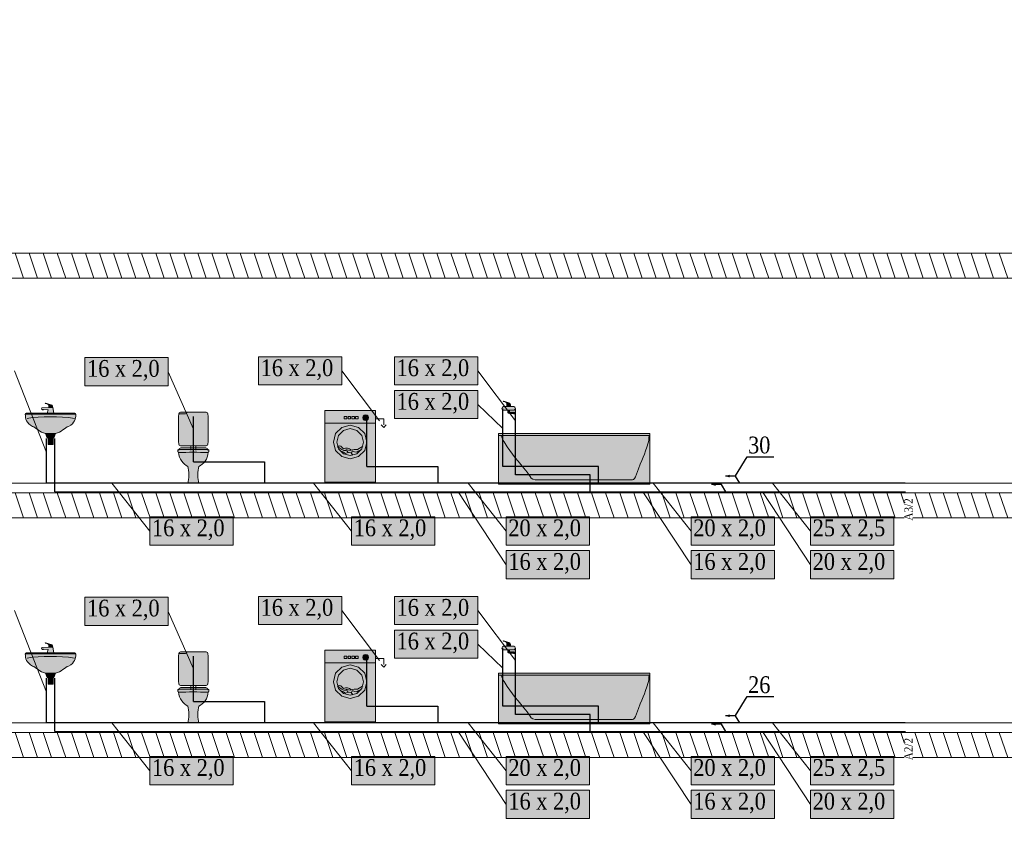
# Model space of a CAD drawing. Header units: millimetres. Extents: x -102560 to 77680, y 7163 to 33028.
# Tile 59 of 80: x -30324 to -18609, y 20602 to 30206. Entities that reach past the tile are written whole.
import ezdxf
from ezdxf import colors
from ezdxf.entities.mleader import LeaderData, LeaderLine
from ezdxf.enums import TextEntityAlignment as Align
from ezdxf.math import Vec2, Vec3

# ---------------------------------------------------------------- set-up
doc = ezdxf.new("R2010")
doc.units = ezdxf.units.MM
for name, color, linetype, lineweight, true_color in [('IS_Działka wody ciepłej', 1, 'Continuous', 30, 0xff0000), ('IS_Działka wody zimnej_etykieta', 7, 'Continuous', 0, 0x000000), ('IS_Konstrukcja (Rozwinięcie)', 7, 'Continuous', 9, 0x000000), ('IS_Odbiornik2', 7, 'Continuous', 0, 0x000000), ('IS_Pralka', 7, 'Continuous', 5, 0x000000), ('IS_Przybory sanitarne1', 7, 'Continuous', 0, 0x000000), ('IS_Umywalka', 7, 'Continuous', 5, 0x000000), ('IS_Wanna', 7, 'Continuous', 5, 0x000000)]:
    doc.layers.add(name, color=color, linetype=linetype, lineweight=lineweight, true_color=true_color)
for name, color, linetype, lineweight in [('IS_Działka wody zimnej', 5, 'Continuous', 30), ('RR_IWK_ciepla woda', 10, 'C.W.U.', 40), ('RR_IWK_opisy', 7, 'Continuous', 0)]:
    doc.layers.add(name, color=color, linetype=linetype, lineweight=lineweight)
doc.styles.add('Garamond_____', font='GARA.TTF')
doc.styles.add('RR', font='GARA.TTF', dxfattribs={"height": 200})
doc.styles.get("Standard").update_dxf_attribs({"font": 'arial.ttf'})
doc.linetypes.add('C.W.U.', pattern='A,16.8,-4.8,["C.W.U.",Standard,S=2.4,R=0,X=-2.4,Y=-1.2],-10.2', length=31.8)

# ---------------------------------------------------------------- blocks, each defined once
blk = doc.blocks.new('16_TypRysWodKan_PralkaAutomatycznaCzescKan_00000000-0000-0000-0000-000000000000_Normal')
at = {"layer": 'IS_Pralka', "lineweight": 50, "true_color": 0xffffff, "transparency": 33554687}
blk.add_hatch(color=7, dxfattribs=at).paths.add_polyline_path([(-0.3, 0.425), (-0.3, -0.425), (0.3, -0.425), (0.3, 0.425)])
h = blk.add_hatch(color=7, dxfattribs=at)
edge = h.paths.add_edge_path(flags=0)
edge.add_ellipse((-0.185, 0.34), major_axis=(0.035, 0), ratio=1, start_angle=0, end_angle=360)
h = blk.add_hatch(color=7, dxfattribs=at)
edge = h.paths.add_edge_path(flags=0)
edge.add_ellipse((0, 0.05), major_axis=(0.2, 0), ratio=1, start_angle=0, end_angle=360)
h = blk.add_hatch(color=7, dxfattribs=at)
edge = h.paths.add_edge_path(flags=0)
edge.add_ellipse((0, 0.05), major_axis=(0.16, 0), ratio=1, start_angle=0, end_angle=360)
at = {"layer": 'IS_Pralka', "lineweight": -2}
for points in [[(-0.3, 0.425), (0.3, 0.425), (0.3, -0.425), (-0.3, -0.425)], [(-0.095, 0.325), (-0.095, 0.355), (-0.065, 0.355), (-0.065, 0.325)], [(-0.05, 0.325), (-0.05, 0.355), (-0.02, 0.355), (-0.02, 0.325)], [(-0.005, 0.325), (-0.005, 0.355), (0.025, 0.355), (0.025, 0.325)], [(0.04, 0.325), (0.04, 0.355), (0.07, 0.355), (0.07, 0.325)]]:
    blk.add_lwpolyline(points, close=True, dxfattribs=at)
at = {"layer": 'IS_Pralka'}
for points in [[(-0.15, 0.34), (-0.155, 0.357), (-0.168, 0.37), (-0.185, 0.375), (-0.203, 0.37), (-0.215, 0.357), (-0.22, 0.34), (-0.215, 0.323), (-0.203, 0.31), (-0.185, 0.305), (-0.168, 0.31), (-0.155, 0.323)], [(0.2, 0.05), (0.173, 0.15), (0.1, 0.223), (0, 0.25), (-0.1, 0.223), (-0.173, 0.15), (-0.2, 0.05), (-0.173, -0.05), (-0.1, -0.123), (0, -0.15), (0.1, -0.123), (0.173, -0.05)], [(0.16, 0.05), (0.138, 0.13), (0.08, 0.188), (0, 0.21), (-0.08, 0.188), (-0.138, 0.13), (-0.16, 0.05), (-0.138, -0.03), (-0.08, -0.088), (0, -0.11), (0.08, -0.088), (0.138, -0.03)]]:
    blk.add_lwpolyline(points, close=True, dxfattribs=at)
at = {"layer": 'IS_Pralka', "lineweight": -2}
for points in [[(-0.43, 0.255), (-0.4, 0.225), (-0.37, 0.255)], [(-0.3, 0.325), (-0.4, 0.325), (-0.4, 0.255)]]:
    blk.add_lwpolyline(points, dxfattribs=at)
blk.add_polyline3d([(-0.3, 0.275, 0), (0.3, 0.275, 0)], dxfattribs=at)
for points, knots in [([(-0.15, 0), (-0.12, -0.015), (-0.095, -0.045), (-0.07, -0.04), (-0.04, -0.035), (-0.015, -0.045), (0, -0.05), (0.035, -0.05), (0.04, -0.03), (0.065, -0.05)], [0, 0, 0, 0, 1, 1, 1, 2, 2, 2, 3, 3, 3, 3]), ([(-0.015, -0.045), (0.01, -0.02), (0.05, -0.015), (0.08, -0.03), (0.1, -0.01), (0.12, 0.025), (0.15, -0.01)], [0, 0, 0, 0, 1, 1, 1, 2, 2, 2, 2]), ([(-0.015, -0.08), (-0.025, -0.035), (-0.045, -0.07), (-0.07, -0.07), (-0.095, -0.065), (-0.095, -0.05), (-0.13, -0.045)], [0, 0, 0, 0, 1, 1, 1, 2, 2, 2, 2]), ([(-0.03, -0.105), (-0.01, -0.055), (0.03, -0.075), (0.055, -0.085), (0.08, -0.08), (0.075, -0.065), (0.12, -0.055)], [0, 0, 0, 0, 1, 1, 1, 2, 2, 2, 2]), ([(0.025, -0.075), (0.035, -0.04), (0.07, -0.06), (0.1, -0.04), (0.115, -0.03), (0.13, -0.01), (0.15, -0.01)], [0, 0, 0, 0, 1, 1, 1, 2, 2, 2, 2])]:
    blk.add_open_spline(points, degree=3, knots=knots, dxfattribs=at)
blk = doc.blocks.new('16_TypRysWodKan_Wanna_00000000-0000-0000-0000-000000000000_Normal')
at = {"layer": 'IS_Wanna', "lineweight": 50, "true_color": 0xffffff, "transparency": 33554687}
blk.add_hatch(color=7, dxfattribs=at).paths.add_polyline_path([(-0.9, 0.3), (-0.9, -0.3), (0.9, -0.3), (0.9, 0.3)])
at = {"layer": 'IS_Wanna', "lineweight": -2}
blk.add_lwpolyline([(-0.9, 0.3), (0.9, 0.3), (0.9, -0.3), (-0.9, -0.3)], close=True, dxfattribs=at)
blk.add_polyline3d([(-0.9, 0.28, 0), (0.9, 0.28, 0)], dxfattribs=at)
blk.add_open_spline([(0.87, 0.28), (0.87, 0.255), (0.825, 0.19), (0.8, 0.145), (0.715, 0.015), (0.625, -0.065), (0.525, -0.21), (0.51, -0.24), (0.48, -0.25), (0.435, -0.25), (-0.025, -0.25), (-0.01, -0.25), (-0.695, -0.25), (-0.71, -0.25), (-0.725, -0.23), (-0.74, -0.18), (-0.81, 0.005), (-0.835, 0.045), (-0.88, 0.19), (-0.885, 0.205), (-0.89, 0.235), (-0.89, 0.28)], degree=3, knots=[0, 0, 0, 0, 1, 1, 1, 2, 2, 2, 3, 3, 3, 4, 4, 4, 5, 5, 5, 6, 6, 6, 7, 7, 7, 7], dxfattribs=at)
blk = doc.blocks.new('16_TypRysWodKan_BateriaCzerpalna_00000000-0000-0000-0000-000000000000_Normal')
at = {"layer": 'IS_Odbiornik2', "lineweight": 50, "true_color": 0xffffff, "transparency": 33554687}
h = blk.add_hatch(color=7, dxfattribs=at)
edge = h.paths.add_edge_path(flags=0)
edge.add_spline(control_points=[(-0.07977, -0.01), (-0.07977, -0.02), (-0.06977, -0.03), (-0.05977, -0.03), (-0.02977, -0.03), (0.03023, -0.03), (0.06023, -0.03), (0.07523, -0.03), (0.08023, -0.025), (0.08023, -0.01), (0.08023, 0.005), (0.07023, 0.01), (0.06023, 0.01), (0.02523, 0.01), (-0.02477, 0.01), (-0.05977, 0.01), (-0.06977, 0.01), (-0.07977, 0), (-0.07977, -0.01)], knot_values=[-6, -6, -6, -6, -5, -5, -5, -4, -4, -4, -3, -3, -3, -2, -2, -2, -1, -1, -1, 0, 0, 0, 0], weights=[1, 1, 1, 1, 1, 1, 1, 1, 1, 1, 1, 1, 1, 1, 1, 1, 1, 1, 1], degree=3, periodic=0)
h = blk.add_hatch(color=7, dxfattribs=at)
edge = h.paths.add_edge_path(flags=0)
edge.add_spline(control_points=[(-0.01977, 0.03), (0.00023, 0.03), (0.00023, 0.03), (0.02023, 0.03), (0.02023, 0.05), (0.02023, 0.05), (0.02523, 0.055), (0.03023, 0.06), (0.04023, 0.065), (0.06023, 0.07), (0.06523, 0.07), (0.06523, 0.075), (0.06023, 0.075), (0.05023, 0.075), (-0.00477, 0.055), (-0.01477, 0.05), (-0.01977, 0.045), (-0.01977, 0.04), (-0.01977, 0.03)], knot_values=[-6, -6, -6, -6, -5, -5, -5, -4, -4, -4, -3, -3, -3, -2, -2, -2, -1, -1, -1, 0, 0, 0, 0], weights=[1, 1, 1, 1, 1, 1, 1, 1, 1, 1, 1, 1, 1, 1, 1, 1, 1, 1, 1], degree=3, periodic=0)
for points in [[(-0.01977, 0.01), (0.02023, 0.01), (0.02023, 0.03), (-0.01977, 0.03)], [(0.01023, -0.03), (-0.00977, -0.03), (-0.00977, -0.04), (0.01023, -0.04)]]:
    blk.add_hatch(color=7, dxfattribs=at).paths.add_polyline_path(points)
h = blk.add_hatch(color=7, dxfattribs=at)
edge = h.paths.add_edge_path(flags=0)
edge.add_spline(control_points=[(0.01023, -0.04), (0.00023, -0.04), (0.00023, -0.04), (-0.00977, -0.04), (-0.00977, -0.05), (-0.00977, -0.055), (-0.01477, -0.055), (-0.02977, -0.055), (-0.01477, -0.055), (-0.05977, -0.055), (-0.06977, -0.055), (-0.07477, -0.06), (-0.07477, -0.065), (-0.07477, -0.07), (-0.07477, -0.07), (-0.07477, -0.075), (-0.06977, -0.075), (-0.06477, -0.075), (-0.05977, -0.075), (-0.05977, -0.07), (-0.05977, -0.07), (-0.05477, -0.07), (0.01023, -0.07), (-0.04977, -0.07), (-0.00977, -0.07), (0.00023, -0.07), (0.01023, -0.07), (0.01023, -0.06), (0.01023, -0.05), (0.01023, -0.05), (0.01023, -0.04)], knot_values=[-10, -10, -10, -10, -9, -9, -9, -8, -8, -8, -7, -7, -7, -6, -6, -6, -5, -5, -5, -4, -4, -4, -3, -3, -3, -2, -2, -2, -1, -1, -1, 0, 0, 0, 0], weights=[1, 1, 1, 1, 1, 1, 1, 1, 1, 1, 1, 1, 1, 1, 1, 1, 1, 1, 1, 1, 1, 1, 1, 1, 1, 1, 1, 1, 1, 1, 1], degree=3, periodic=0)
at = {"layer": 'IS_Odbiornik2', "lineweight": -2}
for points in [[(-0.01977, 0.01), (-0.01977, 0.03), (0.02023, 0.03), (0.02023, 0.01)], [(0.01023, -0.03), (0.01023, -0.04), (-0.00977, -0.04), (-0.00977, -0.03)]]:
    blk.add_lwpolyline(points, close=True, dxfattribs=at)
for points, knots in [([(-0.07977, -0.01), (-0.07977, 0), (-0.06977, 0.01), (-0.05977, 0.01), (-0.02477, 0.01), (0.02523, 0.01), (0.06023, 0.01), (0.07023, 0.01), (0.08023, 0.005), (0.08023, -0.01), (0.08023, -0.025), (0.07523, -0.03), (0.06023, -0.03), (0.03023, -0.03), (-0.02977, -0.03), (-0.05977, -0.03), (-0.06977, -0.03), (-0.07977, -0.02), (-0.07977, -0.01)], [0, 0, 0, 0, 1, 1, 1, 2, 2, 2, 3, 3, 3, 4, 4, 4, 5, 5, 5, 6, 6, 6, 6]), ([(-0.01977, 0.03), (-0.01977, 0.04), (-0.01977, 0.045), (-0.01477, 0.05), (-0.00477, 0.055), (0.05023, 0.075), (0.06023, 0.075), (0.06523, 0.075), (0.06523, 0.07), (0.06023, 0.07), (0.04023, 0.065), (0.03023, 0.06), (0.02523, 0.055), (0.02023, 0.05), (0.02023, 0.05), (0.02023, 0.03)], [0, 0, 0, 0, 1, 1, 1, 2, 2, 2, 3, 3, 3, 4, 4, 4, 5, 5, 5, 5]), ([(0.01023, -0.04), (0.01023, -0.05), (0.01023, -0.05), (0.01023, -0.06), (0.01023, -0.07), (0.00023, -0.07), (-0.00977, -0.07), (-0.04977, -0.07), (0.01023, -0.07), (-0.05477, -0.07), (-0.05977, -0.07), (-0.05977, -0.07), (-0.05977, -0.075), (-0.06477, -0.075), (-0.06977, -0.075), (-0.07477, -0.075), (-0.07477, -0.07), (-0.07477, -0.07), (-0.07477, -0.065), (-0.07477, -0.06), (-0.06977, -0.055), (-0.05977, -0.055), (-0.01477, -0.055), (-0.02977, -0.055), (-0.01477, -0.055), (-0.00977, -0.055), (-0.00977, -0.05), (-0.00977, -0.04)], [0, 0, 0, 0, 1, 1, 1, 2, 2, 2, 3, 3, 3, 4, 4, 4, 5, 5, 5, 6, 6, 6, 7, 7, 7, 8, 8, 8, 9, 9, 9, 9])]:
    blk.add_open_spline(points, degree=3, knots=knots, dxfattribs=at)
blk = doc.blocks.new('16_TypRysWodKan_MiskaUstStojaca_00000000-0000-0000-0000-000000000000_Normal')
at = {"layer": 'IS_Przybory sanitarne1', "lineweight": 50, "true_color": 0xffffff, "transparency": 33554687}
h = blk.add_hatch(color=7, dxfattribs=at)
edge = h.paths.add_edge_path(flags=0)
edge.add_spline(control_points=[(-0.175, 0.19), (-0.185, 0.19), (-0.185, 0.19), (-0.185, 0.175), (-0.185, 0.165), (-0.185, 0.16), (-0.175, 0.16), (-0.175, 0.075), (-0.12, 0.02), (-0.065, -0.01), (-0.05, -0.06), (-0.05, -0.165), (-0.065, -0.21), (-0.03, -0.21), (0.035, -0.21), (0.065, -0.21), (0.05, -0.165), (0.05, -0.06), (0.065, -0.01), (0.115, 0.02), (0.175, 0.075), (0.175, 0.16), (0.185, 0.16), (0.185, 0.165), (0.185, 0.175), (0.185, 0.19), (0.185, 0.19), (0.175, 0.19), (0.05, 0.19), (-0.07, 0.19), (-0.175, 0.19)], knot_values=[0, 0, 0, 0, 1, 1, 1, 2, 2, 2, 3, 3, 3, 4, 4, 4, 5, 5, 5, 6, 6, 6, 7, 7, 7, 8, 8, 8, 9, 9, 9, 10, 10, 10, 10], weights=[1, 1, 1, 1, 1, 1, 1, 1, 1, 1, 1, 1, 1, 1, 1, 1, 1, 1, 1, 1, 1, 1, 1, 1, 1, 1, 1, 1, 1, 1, 1], degree=3, periodic=0)
h = blk.add_hatch(color=7, dxfattribs=at)
edge = h.paths.add_edge_path(flags=0)
edge.add_spline(control_points=[(-0.175, 0.185), (0, 0.185), (0, 0.185), (0.175, 0.185), (0.17, 0.2), (0.16, 0.21), (0.15, 0.21), (-0.025, 0.21), (0.02, 0.21), (-0.15, 0.21), (-0.16, 0.21), (-0.17, 0.2), (-0.175, 0.185)], knot_values=[-4, -4, -4, -4, -3, -3, -3, -2, -2, -2, -1, -1, -1, 0, 0, 0, 0], weights=[1, 1, 1, 1, 1, 1, 1, 1, 1, 1, 1, 1, 1], degree=3, periodic=0)
at = {"layer": 'IS_Przybory sanitarne1', "lineweight": -2}
for points, knots in [([(-0.175, 0.19), (-0.185, 0.19), (-0.185, 0.19), (-0.185, 0.175), (-0.185, 0.165), (-0.185, 0.16), (-0.175, 0.16), (-0.175, 0.075), (-0.12, 0.02), (-0.065, -0.01), (-0.05, -0.06), (-0.05, -0.165), (-0.065, -0.21), (-0.03, -0.21), (0.035, -0.21), (0.065, -0.21), (0.05, -0.165), (0.05, -0.06), (0.065, -0.01), (0.115, 0.02), (0.175, 0.075), (0.175, 0.16), (0.185, 0.16), (0.185, 0.165), (0.185, 0.175), (0.185, 0.19), (0.185, 0.19), (0.175, 0.19), (0.05, 0.19), (-0.07, 0.19), (-0.175, 0.19)], [0, 0, 0, 0, 1, 1, 1, 2, 2, 2, 3, 3, 3, 4, 4, 4, 5, 5, 5, 6, 6, 6, 7, 7, 7, 8, 8, 8, 9, 9, 9, 10, 10, 10, 10]), ([(-0.175, 0.185), (-0.17, 0.2), (-0.16, 0.21), (-0.15, 0.21), (0.02, 0.21), (-0.025, 0.21), (0.15, 0.21), (0.16, 0.21), (0.17, 0.2), (0.175, 0.185)], [0, 0, 0, 0, 1, 1, 1, 2, 2, 2, 3, 3, 3, 3])]:
    blk.add_open_spline(points, degree=3, knots=knots, dxfattribs=at)
blk.add_open_spline([(-0.175, 0.155), (-0.055, 0.16), (0.06, 0.16), (0.175, 0.155)], degree=3, dxfattribs=at)
blk = doc.blocks.new('16_TypRysWodKan_SpluczkaUstepowaWlotSrodekNatynk_00000000-0000-0000-0000-000000000000_Normal')
at = {"layer": 'IS_Odbiornik2', "lineweight": 50, "true_color": 0xffffff, "transparency": 33554687}
h = blk.add_hatch(color=7, dxfattribs=at)
edge = h.paths.add_edge_path(flags=0)
edge.add_spline(control_points=[(0.125, 0.225), (0.025, 0.225), (-0.075, 0.225), (-0.125, 0.225), (-0.175, 0.225), (-0.175, 0.225), (-0.175, 0.175), (-0.175, 0.075), (-0.175, -0.025), (-0.175, -0.125), (-0.175, -0.175), (-0.175, -0.175), (-0.125, -0.175), (0, -0.175), (0.05, -0.175), (0.125, -0.175), (0.175, -0.175), (0.175, -0.175), (0.175, -0.125), (0.175, 0.025), (0.175, 0.08), (0.175, 0.175), (0.175, 0.225), (0.175, 0.225), (0.125, 0.225)], knot_values=[-8, -8, -8, -8, -7, -7, -7, -6, -6, -6, -5, -5, -5, -4, -4, -4, -3, -3, -3, -2, -2, -2, -1, -1, -1, 0, 0, 0, 0], weights=[1, 1, 1, 1, 1, 1, 1, 1, 1, 1, 1, 1, 1, 1, 1, 1, 1, 1, 1, 1, 1, 1, 1, 1, 1], degree=3, periodic=0)
at = {"layer": 'IS_Odbiornik2', "lineweight": -2}
for points in [[(0.125, 0.225, 0), (0.125, 0.225, 0), (0.125, 0.225, 0)], [(-0.03, -0.175, 0), (-0.03, -0.225, 0)], [(0.03, -0.175, 0), (0.03, -0.225, 0)]]:
    blk.add_polyline3d(points, dxfattribs=at)
for points, knots in [([(0.125, 0.225), (0.175, 0.225), (0.175, 0.225), (0.175, 0.175), (0.175, 0.08), (0.175, 0.025), (0.175, -0.125), (0.175, -0.175), (0.175, -0.175), (0.125, -0.175), (0.05, -0.175), (0, -0.175), (-0.125, -0.175), (-0.175, -0.175), (-0.175, -0.175), (-0.175, -0.125), (-0.175, -0.025), (-0.175, 0.075), (-0.175, 0.175), (-0.175, 0.225), (-0.175, 0.225), (-0.125, 0.225), (-0.075, 0.225), (0.025, 0.225), (0.125, 0.225)], [0, 0, 0, 0, 1, 1, 1, 2, 2, 2, 3, 3, 3, 4, 4, 4, 5, 5, 5, 6, 6, 6, 7, 7, 7, 8, 8, 8, 8]), ([(0.075, 0.225), (0.075, 0.215), (0.085, 0.205), (0.095, 0.205), (0.145, 0.205), (0.15, 0.205), (0.175, 0.205)], [0, 0, 0, 0, 1, 1, 1, 2, 2, 2, 2])]:
    blk.add_open_spline(points, degree=3, knots=knots, dxfattribs=at)
blk = doc.blocks.new('16_TypRysWodKan_UmywalkaPojedyncza_00000000-0000-0000-0000-000000000000_Normal')
at = {"layer": 'IS_Umywalka', "lineweight": 50, "true_color": 0xffffff, "transparency": 33554687}
h = blk.add_hatch(color=7, dxfattribs=at)
edge = h.paths.add_edge_path(flags=0)
edge.add_spline(control_points=[(-0.3, 0.17), (-0.3, 0.12), (-0.29, 0.07), (-0.215, 0.03), (-0.175, 0.015), (-0.125, -0.04), (-0.06, -0.055), (-0.025, -0.055), (0.01, -0.055), (0.06, -0.055), (0.13, -0.04), (0.175, 0.015), (0.215, 0.03), (0.29, 0.07), (0.3, 0.12), (0.3, 0.175), (0.3, 0.185), (0.3, 0.185), (0.29, 0.185), (0.04, 0.185), (-0.05, 0.185), (-0.29, 0.185), (-0.3, 0.185), (-0.3, 0.185), (-0.3, 0.17)], knot_values=[0, 0, 0, 0, 1, 1, 1, 2, 2, 2, 3, 3, 3, 4, 4, 4, 5, 5, 5, 6, 6, 6, 7, 7, 7, 8, 8, 8, 8], weights=[1, 1, 1, 1, 1, 1, 1, 1, 1, 1, 1, 1, 1, 1, 1, 1, 1, 1, 1, 1, 1, 1, 1, 1, 1], degree=3, periodic=0)
for points in [[(-0.06, -0.055), (-0.04, -0.105), (0.04, -0.105), (0.06, -0.055)], [(-0.03, -0.105), (-0.03, -0.185), (0.03, -0.185), (0.03, -0.105)]]:
    blk.add_hatch(color=7, dxfattribs=at).paths.add_polyline_path(points)
at = {"layer": 'IS_Umywalka', "lineweight": -2}
for points in [[(-0.06, -0.055), (-0.04, -0.105), (0.04, -0.105), (0.06, -0.055)], [(-0.03, -0.105), (-0.03, -0.185), (0.03, -0.185), (0.03, -0.105)]]:
    blk.add_lwpolyline(points, close=True, dxfattribs=at)
blk.add_polyline3d([(-0.3, 0.175, 0), (0.3, 0.175, 0)], dxfattribs=at)
blk.add_open_spline([(-0.3, 0.17), (-0.3, 0.12), (-0.29, 0.07), (-0.215, 0.03), (-0.175, 0.015), (-0.125, -0.04), (-0.06, -0.055), (-0.025, -0.055), (0.01, -0.055), (0.06, -0.055), (0.13, -0.04), (0.175, 0.015), (0.215, 0.03), (0.29, 0.07), (0.3, 0.12), (0.3, 0.175), (0.3, 0.185), (0.3, 0.185), (0.29, 0.185), (0.04, 0.185), (-0.05, 0.185), (-0.29, 0.185), (-0.3, 0.185), (-0.3, 0.185), (-0.3, 0.17)], degree=3, knots=[0, 0, 0, 0, 1, 1, 1, 2, 2, 2, 3, 3, 3, 4, 4, 4, 5, 5, 5, 6, 6, 6, 7, 7, 7, 8, 8, 8, 8], dxfattribs=at)
blk.add_open_spline([(-0.285, 0.125), (-0.1, 0.15), (0.11, 0.15), (0.28, 0.125)], degree=3, dxfattribs=at)
blk = doc.blocks.new('16_TypRysWodKan_BateriaStojaca_00000000-0000-0000-0000-000000000000_Normal')
at = {"layer": 'IS_Odbiornik2', "lineweight": 50, "true_color": 0xffffff, "transparency": 33554687}
blk.add_hatch(color=7, dxfattribs=at).paths.add_polyline_path([(-0.04078, -0.06), (0.03922, -0.06), (0.02922, -0.02), (0.08422, -0.015), (0.08422, -0.02), (0.09922, -0.02), (0.09922, -0.015), (0.10922, -0.01), (0.10422, 0.005), (0.01922, 0.01), (-0.02578, 0.01)])
h = blk.add_hatch(color=7, dxfattribs=at)
edge = h.paths.add_edge_path(flags=0)
edge.add_spline(control_points=[(-0.02578, 0.01), (-0.00328, 0.01), (-0.00328, 0.01), (0.01922, 0.01), (0.01922, 0.03), (0.01922, 0.035), (0.02422, 0.04), (0.02922, 0.045), (0.03922, 0.05), (0.05922, 0.055), (0.06422, 0.055), (0.06422, 0.06), (0.05922, 0.06), (0.04922, 0.06), (-0.01078, 0.04), (-0.02078, 0.035), (-0.02578, 0.03), (-0.02578, 0.02), (-0.02578, 0.01)], knot_values=[-6, -6, -6, -6, -5, -5, -5, -4, -4, -4, -3, -3, -3, -2, -2, -2, -1, -1, -1, 0, 0, 0, 0], weights=[1, 1, 1, 1, 1, 1, 1, 1, 1, 1, 1, 1, 1, 1, 1, 1, 1, 1, 1], degree=3, periodic=0)
at = {"layer": 'IS_Odbiornik2', "lineweight": -2}
blk.add_lwpolyline([(-0.04078, -0.06), (-0.02578, 0.01), (0.01922, 0.01), (0.10422, 0.005), (0.10922, -0.01), (0.09922, -0.015), (0.09922, -0.02), (0.08422, -0.02), (0.08422, -0.015), (0.02922, -0.02), (0.03922, -0.06)], close=True, dxfattribs=at)
blk.add_polyline3d([(0.09922, -0.015, 0), (0.08422, -0.015, 0)], dxfattribs=at)
blk.add_open_spline([(-0.02578, 0.01), (-0.02578, 0.02), (-0.02578, 0.03), (-0.02078, 0.035), (-0.01078, 0.04), (0.04922, 0.06), (0.05922, 0.06), (0.06422, 0.06), (0.06422, 0.055), (0.05922, 0.055), (0.03922, 0.05), (0.02922, 0.045), (0.02422, 0.04), (0.01922, 0.035), (0.01922, 0.03), (0.01922, 0.01)], degree=3, knots=[0, 0, 0, 0, 1, 1, 1, 2, 2, 2, 3, 3, 3, 4, 4, 4, 5, 5, 5, 5], dxfattribs=at)

msp = doc.modelspace()

# ---------------------------------------------------------------- hatches: boundary and pattern name
at = {"layer": 'IS_Działka wody ciepłej', "extrusion": (0, 0, -1)}
for points in [[(22093, 24678), (22042, 24695), (22042, 24661)], [(22093, 21828), (22042, 21845), (22042, 21811)]]:
    msp.add_hatch(color=256, dxfattribs=at).paths.add_polyline_path(points)
at = {"layer": 'IS_Działka wody zimnej', "extrusion": (0, 0, -1)}
for points in [[(21927, 24778), (21876, 24795), (21876, 24761)], [(21927, 21928), (21876, 21945), (21876, 21911)]]:
    msp.add_hatch(color=256, dxfattribs=at).paths.add_polyline_path(points)
at = {"layer": 'IS_Działka wody zimnej_etykieta', "lineweight": 50, "true_color": 0xffffff, "transparency": 33554687}
for points in [[(-29548, 25853), (-28557, 25853), (-28557, 26187), (-29548, 26187)], [(-27482, 25862), (-26491, 25862), (-26491, 26196), (-27482, 26196)], [(-25865, 25862), (-24875, 25862), (-24875, 26196), (-25865, 26196)], [(-25865, 25462), (-24875, 25462), (-24875, 25796), (-25865, 25796)], [(-28775, 23958), (-27784, 23958), (-27784, 24292), (-28775, 24292)], [(-26375, 23958), (-25384, 23958), (-25384, 24292), (-26375, 24292)], [(-24535, 23958), (-23544, 23958), (-23544, 24292), (-24535, 24292)], [(-22335, 23958), (-21344, 23958), (-21344, 24292), (-22335, 24292)], [(-20914, 23958), (-19924, 23958), (-19924, 24292), (-20914, 24292)], [(-24535, 23558), (-23544, 23558), (-23544, 23892), (-24535, 23892)], [(-22335, 23558), (-21344, 23558), (-21344, 23892), (-22335, 23892)], [(-20914, 23558), (-19924, 23558), (-19924, 23892), (-20914, 23892)], [(-29548, 23003), (-28557, 23003), (-28557, 23337), (-29548, 23337)], [(-27482, 23012), (-26491, 23012), (-26491, 23346), (-27482, 23346)], [(-25865, 23012), (-24875, 23012), (-24875, 23346), (-25865, 23346)], [(-25865, 22612), (-24875, 22612), (-24875, 22946), (-25865, 22946)], [(-28775, 21108), (-27784, 21108), (-27784, 21442), (-28775, 21442)], [(-26375, 21108), (-25384, 21108), (-25384, 21442), (-26375, 21442)], [(-24535, 21108), (-23544, 21108), (-23544, 21442), (-24535, 21442)], [(-22335, 21108), (-21344, 21108), (-21344, 21442), (-22335, 21442)], [(-20914, 21108), (-19924, 21108), (-19924, 21442), (-20914, 21442)], [(-24535, 20708), (-23544, 20708), (-23544, 21042), (-24535, 21042)], [(-22335, 20708), (-21344, 20708), (-21344, 21042), (-22335, 21042)], [(-20914, 20708), (-19924, 20708), (-19924, 21042), (-20914, 21042)]]:
    msp.add_hatch(color=7, dxfattribs=at).paths.add_polyline_path(points)
at = {"layer": 'IS_Konstrukcja (Rozwinięcie)', "true_color": 0xc0c0c0, "transparency": 33554687, "extrusion": (0, 0, -1)}
h = msp.add_hatch(dxfattribs=at)
h.set_pattern_fill('ANSI31', color=9, scale=50.000001, angle=206.6202, style=0)
h.set_pattern_definition([(251.62016, (137390, 27280.6), (150.65169, -50.05629), [])])
h.paths.add_polyline_path([(-2610, 27431), (-2610, 27131), (60060, 27131), (60060, 27431)])
h = msp.add_hatch(dxfattribs=at)
h.set_pattern_fill('ANSI31', color=9, scale=50.000001, angle=206.6202, style=0)
h.set_pattern_definition([(251.62016, (137390, 24430.6), (150.65169, -50.05629), [])])
h.paths.add_polyline_path([(-2610, 24581), (-2610, 24281), (60060, 24281), (60060, 24581)])
h = msp.add_hatch(dxfattribs=at)
h.set_pattern_fill('ANSI31', color=9, scale=50.000001, angle=206.6202, style=0)
h.set_pattern_definition([(251.62016, (137390, 21580.6), (150.65169, -50.05629), [])])
h.paths.add_polyline_path([(-2610, 21731), (-2610, 21431), (60060, 21431), (60060, 21731)])

# ---------------------------------------------------------------- linework, layer by layer
at = {"layer": 'IS_Działka wody ciepłej'}
for p, q in [((-24426, 24792), (-24426, 25584)), ((-29906, 24593), (-29906, 25225)), ((-23536, 24792), (-24426, 24792)), ((-23536, 24592), (-23536, 24792)), ((-29906, 24593), (-19783, 24593)), ((-24426, 21942), (-24426, 22734)), ((-29906, 21743), (-29906, 22375)), ((-23536, 21942), (-24426, 21942)), ((-23536, 21742), (-23536, 21942)), ((-29906, 21743), (-19783, 21743))]:
    msp.add_line(p, q, dxfattribs=at)
for points in [[(-21923, 24593), (-21974, 24678), (-22093, 24678)], [(-21923, 21743), (-21974, 21828), (-22093, 21828)]]:
    msp.add_lwpolyline(points, dxfattribs=at)
at = {"layer": 'IS_Działka wody zimnej'}
for p, q in [((-24576, 24892), (-24576, 25584)), ((-28258, 24946), (-28258, 25488)), ((-26192, 24893), (-26192, 25504)), ((-30007, 24693), (-30007, 25225)), ((-28258, 24946), (-27413, 24946)), ((-27413, 24946), (-27413, 24693)), ((-26192, 24893), (-25348, 24893)), ((-25348, 24893), (-25348, 24693)), ((-23436, 24892), (-24576, 24892)), ((-23436, 24693), (-23436, 24892)), ((-24576, 22042), (-24576, 22734)), ((-28258, 22096), (-28258, 22638)), ((-26192, 22043), (-26192, 22654)), ((-30007, 21843), (-30007, 22375)), ((-28258, 22096), (-27413, 22096)), ((-27413, 22096), (-27413, 21843)), ((-26192, 22043), (-25348, 22043)), ((-25348, 22043), (-25348, 21843)), ((-23436, 22042), (-24576, 22042)), ((-23436, 21843), (-23436, 22042))]:
    msp.add_line(p, q, dxfattribs=at)
at = {"layer": 'IS_Działka wody zimnej', "ltscale": 20}
for p, q in [((-19787, 24693), (-30007, 24693)), ((-19787, 21843), (-30007, 21843))]:
    msp.add_line(p, q, dxfattribs=at)
at = {"layer": 'IS_Działka wody zimnej'}
for points in [[(-21757, 24693), (-21808, 24778), (-21927, 24778)], [(-21757, 21843), (-21808, 21928), (-21927, 21928)]]:
    msp.add_lwpolyline(points, dxfattribs=at)
at = {"layer": 'IS_Działka wody zimnej_etykieta'}
for p, q in [((-30007, 25057), (-30386, 26029)), ((-28258, 25338), (-28557, 26020)), ((-26042, 25437), (-26491, 26029)), ((-24426, 25437), (-24875, 26029)), ((-24576, 25346), (-24875, 25629)), ((-28775, 24125), (-29226, 24693)), ((-26375, 24125), (-26827, 24693)), ((-24535, 24125), (-24987, 24693)), ((-22335, 24125), (-22787, 24693)), ((-20914, 24125), (-21366, 24693)), ((-24535, 23725), (-25108, 24593)), ((-22335, 23725), (-22908, 24593)), ((-20914, 23725), (-21488, 24593)), ((-30007, 22207), (-30386, 23179)), ((-28258, 22488), (-28557, 23170)), ((-26042, 22587), (-26491, 23179)), ((-24426, 22587), (-24875, 23179)), ((-24576, 22496), (-24875, 22779)), ((-28775, 21275), (-29226, 21843)), ((-26375, 21275), (-26827, 21843)), ((-24535, 21275), (-24987, 21843)), ((-22335, 21275), (-22787, 21843)), ((-20914, 21275), (-21366, 21843)), ((-24535, 20875), (-25108, 21743)), ((-22335, 20875), (-22908, 21743)), ((-20914, 20875), (-21488, 21743))]:
    msp.add_line(p, q, dxfattribs=at)
for points in [[(-29548, 25853), (-28557, 25853), (-28557, 26187), (-29548, 26187)], [(-27482, 25862), (-26491, 25862), (-26491, 26196), (-27482, 26196)], [(-25865, 25862), (-24875, 25862), (-24875, 26196), (-25865, 26196)], [(-25865, 25462), (-24875, 25462), (-24875, 25796), (-25865, 25796)], [(-28775, 23958), (-27784, 23958), (-27784, 24292), (-28775, 24292)], [(-26375, 23958), (-25384, 23958), (-25384, 24292), (-26375, 24292)], [(-24535, 23958), (-23544, 23958), (-23544, 24292), (-24535, 24292)], [(-22335, 23958), (-21344, 23958), (-21344, 24292), (-22335, 24292)], [(-20914, 23958), (-19924, 23958), (-19924, 24292), (-20914, 24292)], [(-24535, 23558), (-23544, 23558), (-23544, 23892), (-24535, 23892)], [(-22335, 23558), (-21344, 23558), (-21344, 23892), (-22335, 23892)], [(-20914, 23558), (-19924, 23558), (-19924, 23892), (-20914, 23892)], [(-29548, 23003), (-28557, 23003), (-28557, 23337), (-29548, 23337)], [(-27482, 23012), (-26491, 23012), (-26491, 23346), (-27482, 23346)], [(-25865, 23012), (-24875, 23012), (-24875, 23346), (-25865, 23346)], [(-25865, 22612), (-24875, 22612), (-24875, 22946), (-25865, 22946)], [(-28775, 21108), (-27784, 21108), (-27784, 21442), (-28775, 21442)], [(-26375, 21108), (-25384, 21108), (-25384, 21442), (-26375, 21442)], [(-24535, 21108), (-23544, 21108), (-23544, 21442), (-24535, 21442)], [(-22335, 21108), (-21344, 21108), (-21344, 21442), (-22335, 21442)], [(-20914, 21108), (-19924, 21108), (-19924, 21442), (-20914, 21442)], [(-24535, 20708), (-23544, 20708), (-23544, 21042), (-24535, 21042)], [(-22335, 20708), (-21344, 20708), (-21344, 21042), (-22335, 21042)], [(-20914, 20708), (-19924, 20708), (-19924, 21042), (-20914, 21042)]]:
    msp.add_lwpolyline(points, close=True, dxfattribs=at)
at = {"layer": 'IS_Konstrukcja (Rozwinięcie)'}
for p, q in [((-60060, 27431), (4501, 27431)), ((-60060, 27131), (4501, 27131)), ((-60060, 24693), (4501, 24693)), ((-60060, 24581), (4501, 24581)), ((-60060, 24281), (4501, 24281)), ((-60060, 21843), (4501, 21843)), ((-60060, 21731), (4501, 21731)), ((-60060, 21431), (4501, 21431))]:
    msp.add_line(p, q, dxfattribs=at)

# ---------------------------------------------------------------- block references
at = {"layer": 'IS_Odbiornik2', "xscale": -1000, "yscale": 1000, "zscale": 1000}
for name, p in [('16_TypRysWodKan_BateriaCzerpalna_00000000-0000-0000-0000-000000000000_Normal', (-24506, 25594)), ('16_TypRysWodKan_BateriaStojaca_00000000-0000-0000-0000-000000000000_Normal', (-29957, 25585)), ('16_TypRysWodKan_SpluczkaUstepowaWlotSrodekNatynk_00000000-0000-0000-0000-000000000000_Normal', (-28258, 25313)), ('16_TypRysWodKan_BateriaStojaca_00000000-0000-0000-0000-000000000000_Normal', (-29957, 22735)), ('16_TypRysWodKan_BateriaCzerpalna_00000000-0000-0000-0000-000000000000_Normal', (-24506, 22744)), ('16_TypRysWodKan_SpluczkaUstepowaWlotSrodekNatynk_00000000-0000-0000-0000-000000000000_Normal', (-28258, 22463))]:
    msp.add_blockref(name, p, dxfattribs=at)
at = {"layer": 'IS_Pralka', "xscale": -1000, "yscale": 1000, "zscale": 1000}
for p in [(-26392, 25133), (-26392, 22283)]:
    msp.add_blockref('16_TypRysWodKan_PralkaAutomatycznaCzescKan_00000000-0000-0000-0000-000000000000_Normal', p, dxfattribs=at)
at = {"layer": 'IS_Przybory sanitarne1', "xscale": -1000, "yscale": 1000, "zscale": 1000}
for p in [(-28258, 24903), (-28258, 22053)]:
    msp.add_blockref('16_TypRysWodKan_MiskaUstStojaca_00000000-0000-0000-0000-000000000000_Normal', p, dxfattribs=at)
at = {"layer": 'IS_Umywalka', "xscale": -1000, "yscale": 1000, "zscale": 1000}
for p in [(-29957, 25340), (-29957, 22490)]:
    msp.add_blockref('16_TypRysWodKan_UmywalkaPojedyncza_00000000-0000-0000-0000-000000000000_Normal', p, dxfattribs=at)
at = {"layer": 'IS_Wanna', "xscale": -1000, "yscale": 1000, "zscale": 1000}
for p in [(-23726, 24983), (-23726, 22133)]:
    msp.add_blockref('16_TypRysWodKan_Wanna_00000000-0000-0000-0000-000000000000_Normal', p, dxfattribs=at)

# ---------------------------------------------------------------- texts
at = {"layer": 'IS_Działka wody zimnej_etykieta', "color": 5, "transparency": 33554687, "style": 'Garamond_____'}
for s, p in [('16 x 2,0', (-29523, 26159)), ('16 x 2,0', (-27457, 26167)), ('16 x 2,0', (-25840, 25767)), ('16 x 2,0', (-28750, 24263)), ('16 x 2,0', (-26350, 24263)), ('20 x 2,0', (-24510, 24263)), ('20 x 2,0', (-22310, 24263)), ('25 x 2,5', (-20889, 24263)), ('16 x 2,0', (-27457, 23317)), ('16 x 2,0', (-29523, 23309)), ('16 x 2,0', (-25840, 22917)), ('16 x 2,0', (-28750, 21413)), ('16 x 2,0', (-26350, 21413)), ('20 x 2,0', (-24510, 21413)), ('20 x 2,0', (-22310, 21413)), ('25 x 2,5', (-20889, 21413))]:
    msp.add_text(s, height=200, dxfattribs=at).set_placement(p, align=Align.TOP_LEFT)
at = {"layer": 'RR_IWK_ciepla woda', "linetype": 'Continuous', "ltscale": 20, "style": 'Garamond_____'}
for s, p in [('16 x 2,0', (-25840, 26167)), ('16 x 2,0', (-24510, 23863)), ('16 x 2,0', (-22310, 23863)), ('20 x 2,0', (-20889, 23863)), ('16 x 2,0', (-25840, 23317)), ('16 x 2,0', (-24510, 21013)), ('16 x 2,0', (-22310, 21013)), ('20 x 2,0', (-20889, 21013))]:
    msp.add_text(s, height=200, dxfattribs=at).set_placement(p, align=Align.TOP_LEFT)
at = {"layer": 'RR_IWK_opisy', "insert": (-102161, 30202), "char_height": 200, "width": 12404.74, "attachment_point": 1, "style": 'RR'}
msp.add_mtext('\\pi-500,l500,xqjt0,2;UWAGI:\\P1.^IBudynek zasilany będzie z projektowanego przyłącza wodociągowego - wg odrębnego opracowania;\\P2.^IGłówny zestaw wodomierzowy  zlokalizowany będzie w studni wodomierzowej;\\P3.^IIndywidualne zestawy wodomierzowe dla poszczególnych mieszkań instalowane będą w\\~szachtach instalacyjnych na korytarzach ogólnych;\\P4.^IInstalację rozdzielczą wody zimnej, ciepłej i cyrkulacji należy prowadzić pod stropem parteru oraz w\\~szachtach; \\P5.^IDoprowadzenie wody do poszczególnych mieszkań z szafek rodzielaczy prowadzić w\\~warstwach posadzkowych;\\P6.^IInstalację rozdzielczą prowadzoną pod stropem i w szachtach wykonać z rur stalowych zaciskowych;\\P7.^IInstalację prowwadzoną w posadzce wykonać z rur tworzywowych PERT;\\P8.^IPodejścia pod pojedyncze przybory wykonywać rurą %%c16x2,0;\\P9.^ICiepła woda przygotowywana będzie centralnie w zasobniku ciepłej wody zasilanym z\\~pompy ciepła;\\P10.^INależy wykonać instalację cyrkulacji;\\P11.^ICałość instalacji wodociągowej należy izolować termicznie;\\P12.^IWszystkie roboty należy wykonać zgodnie z Polskimi Normami, Warunkami Technicznymi Wykonania i Odbioru Robót oraz zgodnie ze sztuką budowlaną;\\P13.^IRysunki rozpatrywać łącznie z informacjami zawartymi w części opisowej oraz z\\~dokumentacją branżową;\\P14.^IUwagi i opisy zamieszczane w części rys. projektu stanowią integralną część niniejszego opracowania;\\P15.^IWszystkie wymiary, otwory i rzędne należy sprawdzić na budowie, a wszelkie odstępstwa należy korygować przy udziale projektanta i użytkownika, prace montażowe wykonywać zgodnie z obowiązującymi przepisami BHP, zarządzeniami oraz normami PN;\\P16.^IWszelkie wątpliwości i niejasności należy wyjaśnić z projektantem.', dxfattribs=at)

# ---------------------------------------------------------------- leaders
at = {"layer": 'RR_IWK_opisy', "ltscale": 40}
ml = msp.add_multileader_mtext('Standard', dxfattribs=at)
ml.set_content('\\fGaramond|b0|i0;30')
ml.set_leader_properties()
ml.build(insert=Vec2(0, 0))
ml.multileader.update_dxf_attribs({"text_left_attachment_type": 6, "text_right_attachment_type": 6})
ctx = ml.context
ctx.base_point, ctx.char_height, ctx.plane_origin = Vec3(-21660, 25008), 200, Vec3(-51064, 8507)
ctx.left_attachment, ctx.right_attachment = 6, 6
notes = []
notes.append((ctx, [(0, (1, 1, 0), (-21668, 25008), (1, 0), 8, [(0, [(-21808, 24778)], 0, [])])]))
ctx.mtext.insert = Vec3(-21658, 25248)
ml = msp.add_multileader_mtext('Standard', dxfattribs=at)
ml.set_content('\\fGaramond|b0|i0;26')
ml.set_leader_properties()
ml.build(insert=Vec2(0, 0))
ml.multileader.update_dxf_attribs({"text_left_attachment_type": 6, "text_right_attachment_type": 6})
ctx = ml.context
ctx.base_point, ctx.char_height, ctx.plane_origin = Vec3(-21660, 22158), 200, Vec3(-51064, 5657)
ctx.left_attachment, ctx.right_attachment = 6, 6
notes.append((ctx, [(0, (1, 1, 0), (-21668, 22158), (1, 0), 8, [(0, [(-21808, 21928)], 0, [])])]))
ctx.mtext.insert = Vec3(-21658, 22398)
for ctx, leaders in notes:
    for number, flags, end, landing, length, lines in leaders:
        leader = LeaderData()
        leader.index, (leader.has_last_leader_line, leader.has_dogleg_vector, leader.attachment_direction) = number, flags
        leader.last_leader_point, leader.dogleg_vector, leader.dogleg_length = Vec3(end), Vec3(landing), length
        for number, points, colour, breaks in lines:
            line = LeaderLine()
            line.index, line.vertices, line.color, line.breaks = number, Vec3.list(points), colors.encode_raw_color(colour), breaks
            leader.lines.append(line)
        ctx.leaders.append(leader)

# ---------------------------------------------------------------- next in the draw order: texts
at = {"char_height": 100, "width": 260.58, "attachment_point": 1, "rotation": 90, "style": 'Garamond_____', "bg_fill": 3, "box_fill_scale": 1, "bg_fill_color": 256, "bg_fill_true_color": 13158600, "bg_fill_transparency": 0}
for s, insert in [('A3/2', (-19799, 24249)), ('A2/2', (-19799, 21399))]:
    msp.add_mtext(s, dxfattribs=dict(at, insert=insert))

doc.saveas('drawing.dxf')
